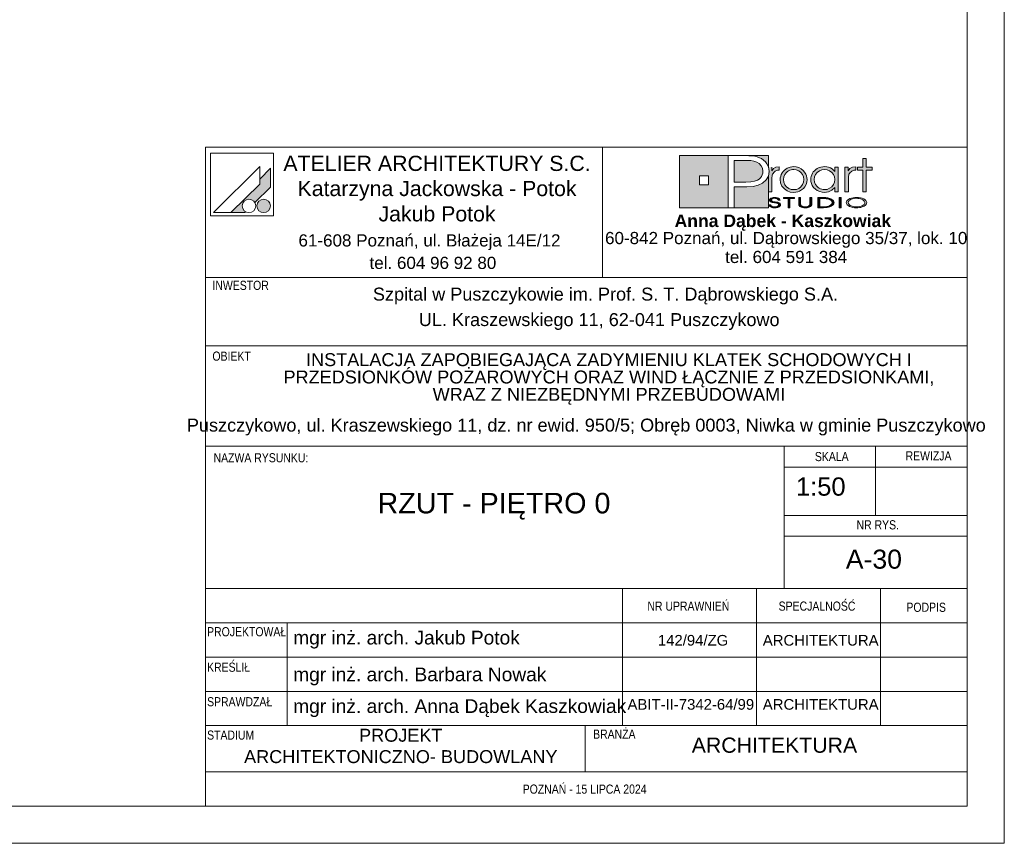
# Paper-space layout 'A-30 RZUT - PIĘTRO 0' of a CAD drawing. Header units: millimetres. Extents: x 0 to 800, y 0 to 700.
# Tile 21 of 26: x 671 to 800, y 0 to 108. Entities that reach past the tile are written whole.
import ezdxf

# ---------------------------------------------------------------- set-up
doc = ezdxf.new("R2010")
doc.units = ezdxf.units.MM
doc.header["$MEASUREMENT"] = 0
for name, color, linetype, lineweight, true_color in [('0_Nr_pióra__249', 7, 'Continuous', 5, 0x191919), ('A_Arkusz_Nr_pióra__19', 7, 'Continuous', 5, 0x191919), ('A_Arkusz_Nr_pióra__255', 7, 'Continuous', 15, 0x242424)]:
    doc.layers.add(name, color=color, linetype=linetype, lineweight=lineweight, true_color=true_color)
doc.layers.add('A_Arkusz_Nr_pióra__1', color=7, linetype='Continuous', lineweight=20)
doc.styles.add('STYL_AUTOMATYCZNY_1', font='arial.ttf')
doc.styles.add('STYL_AUTOMATYCZNY_2', font='ARIALN.TTF')
doc.styles.add('STYL_AUTOMATYCZNY_3', font='arial.ttf')

psp = doc.layouts.new('A-30 RZUT - PIĘTRO 0')

# ---------------------------------------------------------------- hatches: boundary and pattern name
at = {"layer": 'A_Arkusz_Nr_pióra__19', "linetype": 'Continuous', "lineweight": 0, "true_color": 0x131313}
h = psp.add_hatch(color=250, dxfattribs=at)
h.paths.add_polyline_path([(757.36, 90.34), (763.71, 90.34), (763.71, 83.46), (757.36, 83.46)])
h.paths.add_polyline_path([(759.96, 87.69), (761.15, 87.69), (761.15, 86.49), (759.96, 86.49)], flags=0)
for points in [[(766.17, 89.71), (765.71, 89.72), (764.53, 89.72), (764.53, 86.86), (766.06, 86.86), (766.69, 86.89), (767.19, 86.98), (767.59, 87.13), (767.79, 87.26), (767.96, 87.42), (768.11, 87.61), (768.21, 87.83), (768.28, 88.05), (768.3, 88.28), (768.24, 88.67), (768.07, 89), (767.78, 89.3), (767.48, 89.48), (767.12, 89.62), (766.71, 89.69), (766.5, 89.71)], [(769.03, 90.34), (769.02, 88.83), (768.99, 88.95), (768.83, 89.25), (768.63, 89.52), (768.39, 89.75), (768.11, 89.94), (767.83, 90.07), (767.54, 90.17), (767.23, 90.25), (766.87, 90.3), (766.07, 90.33), (766.02, 90.34)], [(764.53, 83.46), (769.03, 83.46), (769.03, 87.7), (768.73, 87.14), (768.24, 86.71), (767.69, 86.45), (767.02, 86.29), (766.24, 86.24), (764.53, 86.24)]]:
    psp.add_hatch(color=250, dxfattribs=at).paths.add_polyline_path(points)
at = {"layer": 'A_Arkusz_Nr_pióra__19', "linetype": 'Continuous', "lineweight": 5, "true_color": 0x191919}
for points in [[(781.85, 85.58), (781.41, 85.58), (781.41, 88.44), (780.7, 88.44), (780.7, 88.81), (781.41, 88.81), (781.41, 89.94), (781.85, 89.94), (781.85, 88.81), (782.66, 88.81), (782.66, 88.44), (781.85, 88.44)], [(703.6, 88.67), (702.2, 87.26), (702.2, 86.61), (698.43, 82.85), (700.24, 82.85), (700.35, 82.96), (700.22, 83.05), (700.11, 83.16), (700.02, 83.29), (699.96, 83.43), (699.92, 83.58), (699.91, 83.73), (699.92, 83.88), (699.96, 84.03), (700.02, 84.17), (700.11, 84.3), (700.22, 84.4), (700.35, 84.49), (700.49, 84.56), (700.64, 84.6), (700.79, 84.61), (700.94, 84.6), (701.09, 84.56), (701.23, 84.49), (701.36, 84.4), (701.46, 84.3), (701.56, 84.16), (703.6, 86.21), (703.6, 86.51)], [(703.6, 86.21), (703.6, 88.67), (702.2, 87.26), (702.2, 86.61), (698.43, 82.85), (700.24, 82.85), (700.35, 82.96, -1.314777), (701.56, 84.16)], [(769.46, 88.83), (769.02, 88.83), (769.02, 85.58), (769.48, 85.58), (769.49, 87.54, -0.145311), (769.61, 87.99, -0.140329), (770.1, 88.38), (770.45, 88.45), (770.45, 88.88), (770.01, 88.81), (769.68, 88.63), (769.46, 88.34)], [(770.56, 87.22), (770.58, 87.43), (770.63, 87.65), (770.71, 87.86), (770.82, 88.06), (770.95, 88.25), (771.11, 88.41), (771.48, 88.67), (771.88, 88.83), (772.33, 88.89), (772.35, 88.89), (772.33, 88.52), (772.17, 88.5), (772, 88.47), (771.83, 88.41), (771.67, 88.34), (771.53, 88.24), (771.39, 88.13), (771.17, 87.86), (771.04, 87.55), (771, 87.2), (771.04, 86.84), (771.18, 86.52), (771.4, 86.24), (771.68, 86.04), (771.99, 85.91), (772.17, 85.89), (772.15, 85.52), (771.88, 85.55), (771.47, 85.71), (771.11, 85.97), (770.8, 86.33), (770.62, 86.75)], [(772.33, 88.52), (772.68, 88.47), (773, 88.33), (773.29, 88.11), (773.5, 87.85), (773.62, 87.55), (773.67, 87.21), (773.64, 86.96), (774.05, 86.8), (774.07, 86.87), (774.1, 87.2), (774.08, 87.43), (774.03, 87.67), (773.93, 87.91), (773.77, 88.17), (773.56, 88.4), (773.3, 88.6), (773, 88.76), (772.68, 88.85), (772.35, 88.89)], [(780.14, 88.38), (780.05, 88.34), (779.97, 88.29), (779.87, 88.23), (779.76, 88.12), (779.67, 88.01), (779.6, 87.9), (779.56, 87.78), (779.53, 87.63), (779.52, 87.46), (779.52, 85.58), (779.07, 85.58), (779.07, 88.81), (779.5, 88.81), (779.5, 88.34), (779.72, 88.63), (780.05, 88.81), (780.49, 88.88), (780.49, 88.45), (780.36, 88.43), (780.24, 88.41)], [(772.86, 85.58), (772.6, 85.52), (772.33, 85.5), (772.15, 85.52), (772.17, 85.89), (772.34, 85.87), (772.69, 85.91), (773, 86.04), (773.28, 86.26), (773.5, 86.53), (773.62, 86.85), (773.64, 86.96), (774.05, 86.8), (773.97, 86.56), (773.8, 86.26), (773.61, 86.03), (773.38, 85.84), (773.12, 85.68)], [(702.36, 84.53), (703.02, 82.9, -0.39153), (701.92, 83.36, -0.418968)], [(702.36, 84.53), (703.02, 82.9, 0.455663), (703.49, 84.15, 0.390402)], [(769.33, 83.87), (769.06, 83.87), (769.08, 83.79), (769.13, 83.71), (769.2, 83.64), (769.28, 83.59), (769.36, 83.56), (769.43, 83.54), (769.48, 83.52), (769.61, 83.49), (769.74, 83.48), (769.82, 83.49), (769.9, 83.48), (770.05, 83.49), (770.24, 83.53), (770.41, 83.6), (770.52, 83.68), (770.59, 83.77), (770.62, 83.87), (770.61, 83.92), (770.58, 83.98), (770.55, 84.03), (770.49, 84.08), (770.44, 84.12), (770.35, 84.16), (770.3, 84.18), (770.2, 84.21), (770.16, 84.22), (770.15, 84.07), (770.19, 84.05), (770.29, 84), (770.34, 83.93), (770.36, 83.86), (770.35, 83.8), (770.31, 83.74), (770.23, 83.68), (770.17, 83.65), (770.11, 83.64), (770.02, 83.61), (769.94, 83.6), (769.87, 83.6), (769.8, 83.6), (769.71, 83.61), (769.63, 83.62), (769.56, 83.64), (769.49, 83.67), (769.45, 83.7), (769.39, 83.74), (769.35, 83.8)], [(770.29, 84.49), (770.55, 84.49), (770.53, 84.59), (770.47, 84.67), (770.35, 84.75), (770.21, 84.81), (770.04, 84.84), (769.85, 84.85), (769.66, 84.84), (769.49, 84.8), (769.34, 84.74), (769.23, 84.67), (769.16, 84.59), (769.14, 84.5), (769.16, 84.4), (769.22, 84.33), (769.32, 84.26), (769.4, 84.22), (769.47, 84.2), (769.53, 84.19), (769.65, 84.16), (769.76, 84.15), (769.88, 84.13), (769.99, 84.11), (770.07, 84.09), (770.15, 84.07), (770.16, 84.22), (770.04, 84.24), (769.88, 84.26), (769.69, 84.3), (769.6, 84.32), (769.52, 84.35), (769.45, 84.39), (769.41, 84.44), (769.4, 84.5), (769.42, 84.57), (769.46, 84.62), (769.54, 84.67), (769.62, 84.7), (769.72, 84.73), (769.81, 84.73), (769.9, 84.73), (769.99, 84.72), (770.07, 84.7), (770.15, 84.67), (770.22, 84.62), (770.27, 84.56)], [(771.85, 83.5), (771.6, 83.5), (771.6, 84.71), (771.02, 84.71), (771.02, 84.83), (772.43, 84.83), (772.43, 84.71), (771.85, 84.71)], [(774.45, 83.6), (774.36, 83.56), (774.25, 83.52), (774.12, 83.5), (773.99, 83.48), (773.86, 83.48), (773.67, 83.49), (773.5, 83.52), (773.34, 83.56), (773.15, 83.67), (773.03, 83.82), (773, 84), (773, 84.83), (773.25, 84.83), (773.25, 84), (773.26, 83.9), (773.31, 83.81), (773.37, 83.74, 0.154269), (773.86, 83.61, 0.149724), (774.34, 83.73), (774.41, 83.81)], [(774.41, 83.81), (774.45, 83.9), (774.46, 84), (774.46, 84.83), (774.72, 84.83), (774.72, 84), (774.7, 83.86), (774.63, 83.74), (774.53, 83.65), (774.45, 83.6)], [(775.76, 83.62), (776.04, 83.62), (776.04, 83.5), (775.51, 83.5), (775.51, 84.83), (776.04, 84.83), (776.04, 84.71), (775.76, 84.71)], [(776.23, 84.83), (776.55, 84.82), (776.75, 84.79), (776.75, 84.66), (776.59, 84.68), (776.38, 84.7), (776.13, 84.71), (776.04, 84.71), (776.04, 84.83)], [(777.07, 84.72), (777.23, 84.65), (777.36, 84.58), (777.48, 84.49), (777.57, 84.38), (777.62, 84.27), (777.64, 84.16), (777.61, 84.02), (777.53, 83.89), (777.39, 83.77), (777.25, 83.68), (777.09, 83.62), (776.92, 83.57), (776.74, 83.53), (776.74, 83.67), (776.88, 83.7), (777.07, 83.77), (777.22, 83.87), (777.31, 83.96), (777.37, 84.06), (777.39, 84.17), (777.37, 84.28), (777.3, 84.38), (777.21, 84.47), (777.08, 84.55), (776.93, 84.61), (776.75, 84.66), (776.75, 84.79), (776.83, 84.78)], [(778.57, 83.5), (778.32, 83.5), (778.32, 84.83), (778.57, 84.83)], [(776.74, 83.53), (776.72, 83.53), (776.5, 83.51), (776.25, 83.5), (776.04, 83.5), (776.04, 83.62), (776.13, 83.62), (776.28, 83.62), (776.45, 83.63), (776.53, 83.63), (776.66, 83.65), (776.74, 83.67)]]:
    psp.add_hatch(color=250, dxfattribs=at).paths.add_polyline_path(points)
h = psp.add_hatch(color=250, dxfattribs=at)
h.paths.add_polyline_path([(777.73, 86.15), (777.36, 85.79), (776.91, 85.57), (776.39, 85.5), (776.06, 85.53), (775.75, 85.61), (775.44, 85.75), (775.18, 85.92), (774.96, 86.14), (774.78, 86.41), (774.66, 86.67), (774.59, 86.93), (774.57, 87.2), (774.58, 87.41), (774.63, 87.61), (774.7, 87.82), (774.79, 88.02), (774.91, 88.19), (775.05, 88.36), (775.24, 88.52), (775.44, 88.65), (775.67, 88.76), (775.91, 88.83), (776.15, 88.87), (776.4, 88.89), (776.67, 88.87), (776.92, 88.81), (777.15, 88.72), (777.37, 88.59), (777.56, 88.43), (777.73, 88.24), (777.73, 88.51), (777.73, 88.81), (778.17, 88.81), (778.17, 87.53), (778.17, 85.58), (777.73, 85.58), (777.73, 85.83)])
h.paths.add_polyline_path([(775.81, 88.38, 0.471077), (775.22, 86.5, 0.494724), (777.4, 86.34, 0.387258), (777.36, 88.1, 0.314042)], flags=0)
h = psp.add_hatch(color=250, dxfattribs=at)
h.paths.add_polyline_path([(780.59, 84.85, 0.130991), (779.56, 84.6, 0.250658), (779.25, 84.17, 0.250617), (779.5, 83.77, 0.141351), (780.59, 83.48, 0.117723), (781.58, 83.7, 0.245905), (781.93, 84.16, 0.237366), (781.68, 84.56, 0.143887)])
h.paths.add_polyline_path([(780.59, 84.73, 0.128597), (779.81, 84.56), (779.72, 84.5), (779.65, 84.45), (779.58, 84.37), (779.54, 84.31), (779.51, 84.24), (779.5, 84.17), (779.53, 84.03), (779.62, 83.91), (779.78, 83.79, 0.126974), (780.59, 83.6, 0.113214), (781.35, 83.76), (781.49, 83.86), (781.58, 83.93), (781.63, 84.01), (781.66, 84.08), (781.67, 84.16), (781.65, 84.26), (781.6, 84.36), (781.52, 84.45), (781.39, 84.55, 0.11716)], flags=0)

# ---------------------------------------------------------------- linework, layer by layer
at = {"layer": '0_Nr_pióra__249', "color": 250, "linetype": 'Continuous', "lineweight": 5, "true_color": 0x191919}
for p, q in [((695.75, 90.68), (695.75, 82.41)), ((704.01, 90.68), (695.75, 90.68)), ((704.01, 90.68), (704.01, 82.41)), ((757.36, 90.34), (769.03, 90.34)), ((757.36, 83.46), (757.36, 90.34)), ((763.71, 83.46), (763.71, 90.34)), ((763.71, 90.34), (765.99, 90.34)), ((764.53, 89.72), (764.53, 86.86)), ((765.71, 89.72), (764.53, 89.72)), ((766.17, 89.71), (765.71, 89.72)), ((765.99, 90.34), (766.46, 90.33)), ((766.5, 89.71), (766.17, 89.71)), ((766.46, 90.33), (766.87, 90.3)), ((766.71, 89.69), (766.5, 89.71)), ((767.12, 89.62), (766.71, 89.69)), ((766.87, 90.3), (767.23, 90.25)), ((767.48, 89.48), (767.12, 89.62)), ((767.23, 90.25), (767.54, 90.17)), ((767.79, 89.29), (767.48, 89.48)), ((767.54, 90.17), (767.83, 90.07)), ((768.07, 89), (767.79, 89.29)), ((767.83, 90.07), (768.11, 89.94)), ((768.11, 89.94), (768.39, 89.75)), ((768.39, 89.75), (768.63, 89.52)), ((768.63, 89.52), (768.83, 89.25)), ((768.83, 89.25), (768.99, 88.95)), ((769.03, 90.34), (769.02, 88.81)), ((781.41, 88.81), (781.41, 89.94)), ((781.41, 89.94), (781.85, 89.94)), ((781.85, 89.94), (781.85, 88.81)), ((702.2, 88.91), (696.13, 82.85)), ((702.2, 88.91), (702.2, 86.61)), ((703.6, 88.67), (702.2, 87.26)), ((703.6, 88.67), (703.6, 86.51)), ((768.24, 88.67), (768.07, 89)), ((768.21, 87.83), (768.28, 88.05)), ((768.3, 88.28), (768.24, 88.67)), ((768.28, 88.05), (768.3, 88.28)), ((768.99, 88.95), (769.08, 88.62)), ((769.12, 88.27), (769.02, 87.66)), ((769.08, 88.62), (769.12, 88.27)), ((769.46, 88.81), (769.46, 88.34)), ((769.46, 88.34), (769.68, 88.63)), ((769.63, 88.01), (769.56, 87.9)), ((769.72, 88.12), (769.63, 88.01)), ((769.68, 88.63), (770.01, 88.81)), ((769.83, 88.23), (769.72, 88.12)), ((769.92, 88.29), (769.83, 88.23)), ((770.01, 88.34), (769.92, 88.29)), ((770.01, 88.81), (770.45, 88.88)), ((770.1, 88.38), (770.01, 88.34)), ((770.2, 88.41), (770.1, 88.38)), ((770.32, 88.43), (770.2, 88.41)), ((770.45, 88.45), (770.32, 88.43)), ((770.45, 88.88), (770.45, 88.45)), ((770.71, 87.86), (770.82, 88.06)), ((770.82, 88.06), (770.95, 88.25)), ((770.95, 88.25), (771.11, 88.41)), ((771.11, 88.41), (771.48, 88.67)), ((771.39, 88.13), (771.17, 87.86)), ((771.53, 88.24), (771.39, 88.13)), ((771.48, 88.67), (771.88, 88.83)), ((771.67, 88.34), (771.53, 88.24)), ((771.83, 88.41), (771.67, 88.34)), ((772, 88.47), (771.83, 88.41)), ((771.88, 88.83), (772.33, 88.89)), ((772.17, 88.5), (772, 88.47)), ((772.34, 88.52), (772.17, 88.5)), ((772.33, 88.89), (772.67, 88.86)), ((772.68, 88.47), (772.34, 88.52)), ((772.67, 88.86), (773, 88.76)), ((773, 88.33), (772.68, 88.47)), ((773, 88.76), (773.3, 88.6)), ((773.29, 88.11), (773, 88.33)), ((773.5, 87.85), (773.29, 88.11)), ((773.3, 88.6), (773.56, 88.4)), ((773.56, 88.4), (773.77, 88.17)), ((773.77, 88.17), (773.94, 87.9)), ((774.7, 87.82), (774.79, 88.02)), ((774.79, 88.02), (774.91, 88.19)), ((774.91, 88.19), (775.05, 88.36)), ((775.05, 88.36), (775.24, 88.52)), ((775.41, 88.12), (775.19, 87.85)), ((775.24, 88.52), (775.44, 88.65)), ((775.71, 88.34), (775.41, 88.12)), ((775.44, 88.65), (775.67, 88.76)), ((775.67, 88.76), (775.91, 88.83)), ((776.03, 88.47), (775.71, 88.34)), ((775.91, 88.83), (776.15, 88.87)), ((776.39, 88.52), (776.03, 88.47)), ((776.15, 88.87), (776.4, 88.89)), ((776.75, 88.47), (776.39, 88.52)), ((776.4, 88.89), (776.67, 88.87)), ((776.67, 88.87), (776.92, 88.81)), ((777.06, 88.34), (776.75, 88.47)), ((776.92, 88.81), (777.15, 88.72)), ((777.34, 88.12), (777.06, 88.34)), ((777.15, 88.72), (777.37, 88.59)), ((777.56, 87.85), (777.34, 88.12)), ((777.37, 88.59), (777.56, 88.43)), ((777.56, 88.43), (777.73, 88.24)), ((777.73, 88.24), (777.73, 88.81)), ((777.73, 88.81), (778.17, 88.81)), ((778.17, 88.81), (778.17, 85.58)), ((779.07, 85.58), (779.07, 88.81)), ((779.07, 88.81), (779.5, 88.81)), ((779.5, 88.81), (779.5, 88.34)), ((779.5, 88.34), (779.72, 88.63)), ((779.67, 88.01), (779.6, 87.9)), ((779.76, 88.12), (779.67, 88.01)), ((779.72, 88.63), (780.05, 88.81)), ((779.87, 88.23), (779.76, 88.12)), ((779.97, 88.29), (779.87, 88.23)), ((780.05, 88.34), (779.97, 88.29)), ((780.05, 88.81), (780.49, 88.88)), ((780.14, 88.38), (780.05, 88.34)), ((780.24, 88.41), (780.14, 88.38)), ((780.36, 88.43), (780.24, 88.41)), ((780.49, 88.45), (780.36, 88.43)), ((780.49, 88.88), (780.49, 88.45)), ((780.7, 88.44), (780.7, 88.81)), ((780.7, 88.81), (781.41, 88.81)), ((781.41, 88.44), (780.7, 88.44)), ((781.41, 85.58), (781.41, 88.44)), ((781.85, 88.81), (782.66, 88.81)), ((782.66, 88.44), (781.85, 88.44)), ((781.85, 88.44), (781.85, 85.58)), ((782.66, 88.81), (782.66, 88.44)), ((759.96, 87.69), (761.15, 87.69)), ((759.96, 87.69), (761.15, 87.69)), ((759.96, 86.49), (759.96, 87.69)), ((761.15, 87.69), (761.15, 86.49)), ((761.15, 87.69), (761.15, 86.49)), ((764.53, 86.86), (766.06, 86.86)), ((766.06, 86.86), (766.69, 86.89)), ((766.69, 86.89), (767.19, 86.98)), ((767.19, 86.98), (767.59, 87.13)), ((767.59, 87.13), (767.79, 87.26)), ((768.24, 86.71), (767.69, 86.45)), ((767.79, 87.26), (767.96, 87.42)), ((767.96, 87.42), (768.11, 87.61)), ((768.11, 87.61), (768.21, 87.83)), ((768.73, 87.14), (768.24, 86.71)), ((769.02, 87.66), (768.73, 87.14)), ((769.03, 87.67), (769.03, 83.46)), ((769.49, 87.63), (769.48, 87.46)), ((769.48, 87.46), (769.48, 85.58)), ((769.52, 87.78), (769.49, 87.63)), ((769.56, 87.9), (769.52, 87.78)), ((770.56, 87.22), (770.58, 87.43)), ((770.62, 86.75), (770.56, 87.22)), ((770.58, 87.43), (770.63, 87.65)), ((770.8, 86.33), (770.62, 86.75)), ((770.63, 87.65), (770.71, 87.86)), ((771.04, 87.55), (771, 87.2)), ((771, 87.2), (771.04, 86.84)), ((771.17, 87.86), (771.04, 87.55)), ((771.04, 86.84), (771.18, 86.52)), ((773.62, 87.55), (773.5, 87.85)), ((773.5, 86.53), (773.62, 86.85)), ((773.67, 87.21), (773.62, 87.55)), ((773.62, 86.85), (773.67, 87.21)), ((773.94, 87.9), (774.03, 87.67)), ((774.07, 86.87), (773.97, 86.56)), ((774.03, 87.67), (774.08, 87.43)), ((774.1, 87.2), (774.07, 86.87)), ((774.08, 87.43), (774.1, 87.2)), ((774.57, 87.2), (774.58, 87.41)), ((774.59, 86.93), (774.57, 87.2)), ((774.58, 87.41), (774.63, 87.61)), ((774.66, 86.67), (774.59, 86.93)), ((774.63, 87.61), (774.7, 87.82)), ((774.78, 86.41), (774.66, 86.67)), ((775.05, 87.55), (775.01, 87.22)), ((775.01, 87.22), (775.05, 86.87)), ((775.19, 87.85), (775.05, 87.55)), ((775.05, 86.87), (775.18, 86.55)), ((777.69, 87.54), (777.56, 87.85)), ((777.56, 86.54), (777.69, 86.85)), ((777.73, 87.19), (777.69, 87.54)), ((777.69, 86.85), (777.73, 87.19)), ((779.53, 87.63), (779.52, 87.46)), ((779.52, 87.46), (779.52, 85.58)), ((779.56, 87.78), (779.53, 87.63)), ((779.6, 87.9), (779.56, 87.78)), ((702.2, 86.61), (698.43, 82.85)), ((703.6, 86.21), (701.56, 84.16)), ((703.6, 86.51), (703.6, 86.21)), ((761.15, 86.49), (759.96, 86.49)), ((764.53, 86.24), (764.53, 83.46)), ((766.19, 86.24), (764.53, 86.24)), ((767, 86.29), (766.19, 86.24)), ((767.69, 86.45), (767, 86.29)), ((769.48, 85.58), (769.02, 85.58)), ((771.11, 85.97), (770.8, 86.33)), ((771.47, 85.71), (771.11, 85.97)), ((771.18, 86.52), (771.4, 86.24)), ((771.4, 86.24), (771.68, 86.04)), ((771.88, 85.55), (771.47, 85.71)), ((771.68, 86.04), (771.99, 85.91)), ((772.33, 85.5), (771.88, 85.55)), ((771.99, 85.91), (772.34, 85.87)), ((772.6, 85.52), (772.33, 85.5)), ((772.34, 85.87), (772.69, 85.91)), ((772.86, 85.58), (772.6, 85.52)), ((772.69, 85.91), (773, 86.04)), ((773.12, 85.68), (772.86, 85.58)), ((773, 86.04), (773.28, 86.26)), ((773.38, 85.84), (773.12, 85.68)), ((773.28, 86.26), (773.5, 86.53)), ((773.61, 86.03), (773.38, 85.84)), ((773.8, 86.26), (773.61, 86.03)), ((773.97, 86.56), (773.8, 86.26)), ((774.96, 86.14), (774.78, 86.41)), ((775.18, 85.92), (774.96, 86.14)), ((775.18, 86.55), (775.4, 86.28)), ((775.44, 85.75), (775.18, 85.92)), ((775.4, 86.28), (775.53, 86.16)), ((775.75, 85.61), (775.44, 85.75)), ((775.53, 86.16), (775.68, 86.06)), ((775.68, 86.06), (775.85, 85.98)), ((776.06, 85.53), (775.75, 85.61)), ((775.85, 85.98), (776.03, 85.92)), ((776.03, 85.92), (776.21, 85.88)), ((776.39, 85.5), (776.06, 85.53)), ((776.21, 85.88), (776.39, 85.87)), ((776.39, 85.87), (776.74, 85.91)), ((776.91, 85.57), (776.39, 85.5)), ((776.74, 85.91), (777.06, 86.05)), ((777.36, 85.79), (776.91, 85.57)), ((777.06, 86.05), (777.34, 86.26)), ((777.34, 86.26), (777.56, 86.54)), ((777.73, 86.15), (777.36, 85.79)), ((777.73, 85.58), (777.73, 86.15)), ((778.17, 85.58), (777.73, 85.58)), ((779.52, 85.58), (779.07, 85.58)), ((781.85, 85.58), (781.41, 85.58)), ((769.14, 84.5), (769.16, 84.59)), ((769.16, 84.4), (769.14, 84.5)), ((769.16, 84.59), (769.23, 84.67)), ((769.22, 84.33), (769.16, 84.4)), ((769.32, 84.26), (769.22, 84.33)), ((769.23, 84.67), (769.34, 84.74)), ((769.37, 84.23), (769.32, 84.26)), ((769.34, 84.74), (769.49, 84.8)), ((769.43, 84.21), (769.37, 84.23)), ((769.41, 84.56), (769.4, 84.5)), ((769.4, 84.5), (769.41, 84.44)), ((769.46, 84.62), (769.41, 84.56)), ((769.41, 84.44), (769.45, 84.39)), ((769.5, 84.19), (769.43, 84.21)), ((769.45, 84.39), (769.52, 84.35)), ((769.54, 84.67), (769.46, 84.62)), ((769.49, 84.8), (769.66, 84.84)), ((769.58, 84.18), (769.5, 84.19)), ((769.52, 84.35), (769.6, 84.32)), ((769.62, 84.7), (769.54, 84.67)), ((769.68, 84.16), (769.58, 84.18)), ((769.6, 84.32), (769.73, 84.29)), ((769.72, 84.73), (769.62, 84.7)), ((769.66, 84.84), (769.85, 84.85)), ((769.8, 84.14), (769.68, 84.16)), ((769.83, 84.73), (769.72, 84.73)), ((769.73, 84.29), (769.89, 84.26)), ((769.96, 84.12), (769.8, 84.14)), ((769.95, 84.72), (769.83, 84.73)), ((769.85, 84.85), (770.04, 84.84)), ((769.89, 84.26), (770.03, 84.24)), ((770.06, 84.7), (769.95, 84.72)), ((770.09, 84.09), (769.96, 84.12)), ((770.03, 84.24), (770.13, 84.22)), ((770.04, 84.84), (770.21, 84.81)), ((770.15, 84.67), (770.06, 84.7)), ((770.19, 84.05), (770.09, 84.09)), ((770.13, 84.22), (770.2, 84.21)), ((770.22, 84.62), (770.15, 84.67)), ((770.2, 84.21), (770.25, 84.2)), ((770.21, 84.81), (770.35, 84.75)), ((770.27, 84.56), (770.22, 84.62)), ((770.25, 84.2), (770.31, 84.18)), ((770.29, 84.49), (770.27, 84.56)), ((770.55, 84.49), (770.29, 84.49)), ((770.31, 84.18), (770.36, 84.16)), ((770.35, 84.75), (770.47, 84.67)), ((770.36, 84.16), (770.44, 84.12)), ((770.44, 84.12), (770.5, 84.08)), ((770.47, 84.67), (770.53, 84.59)), ((770.5, 84.08), (770.55, 84.03)), ((770.53, 84.59), (770.55, 84.49)), ((771.02, 84.71), (771.02, 84.83)), ((771.02, 84.83), (772.43, 84.83)), ((771.6, 84.71), (771.02, 84.71)), ((771.6, 83.5), (771.6, 84.71)), ((772.43, 84.71), (771.85, 84.71)), ((771.85, 84.71), (771.85, 83.5)), ((772.43, 84.83), (772.43, 84.71)), ((773, 84.83), (773.25, 84.83)), ((773, 84), (773, 84.83)), ((773.25, 84.83), (773.25, 84)), ((774.46, 84), (774.46, 84.83)), ((774.46, 84.83), (774.72, 84.83)), ((774.72, 84.83), (774.72, 84)), ((775.51, 83.5), (775.51, 84.83)), ((775.51, 84.83), (776.04, 84.83)), ((775.51, 83.5), (775.51, 84.83)), ((775.51, 84.83), (776.23, 84.83)), ((776.04, 84.71), (775.76, 84.71)), ((775.76, 84.71), (775.76, 83.62)), ((776.13, 84.71), (775.76, 84.71)), ((775.76, 84.71), (775.76, 83.62)), ((776.04, 84.83), (776.04, 84.71)), ((776.38, 84.7), (776.13, 84.71)), ((776.23, 84.83), (776.55, 84.82)), ((776.59, 84.68), (776.38, 84.7)), ((776.55, 84.82), (776.83, 84.78)), ((776.77, 84.65), (776.59, 84.68)), ((776.93, 84.61), (776.77, 84.65)), ((776.83, 84.78), (777.07, 84.72)), ((777.07, 84.55), (776.93, 84.61)), ((777.07, 84.72), (777.23, 84.65)), ((777.2, 84.48), (777.07, 84.55)), ((777.3, 84.38), (777.2, 84.48)), ((777.23, 84.65), (777.36, 84.58)), ((777.37, 84.28), (777.3, 84.38)), ((777.36, 84.58), (777.48, 84.49)), ((777.39, 84.17), (777.37, 84.28)), ((777.37, 84.06), (777.39, 84.17)), ((777.48, 84.49), (777.57, 84.38)), ((777.57, 84.38), (777.62, 84.27)), ((777.64, 84.16), (777.61, 84.02)), ((777.62, 84.27), (777.64, 84.16)), ((778.32, 83.5), (778.32, 84.83)), ((778.32, 84.83), (778.57, 84.83)), ((778.32, 83.5), (778.32, 84.83)), ((778.32, 84.83), (778.57, 84.83)), ((778.57, 84.83), (778.57, 83.5)), ((778.57, 84.83), (778.57, 83.5)), ((779.25, 84.17), (779.27, 84.28)), ((779.26, 84.07), (779.25, 84.17)), ((779.31, 83.97), (779.26, 84.07)), ((779.27, 84.28), (779.33, 84.39)), ((779.33, 84.39), (779.42, 84.5)), ((779.42, 84.5), (779.56, 84.6)), ((779.51, 84.24), (779.5, 84.17)), ((779.5, 84.17), (779.53, 84.03)), ((779.54, 84.31), (779.51, 84.24)), ((779.58, 84.37), (779.54, 84.31)), ((779.56, 84.6), (779.73, 84.69)), ((779.64, 84.44), (779.58, 84.37)), ((779.72, 84.5), (779.64, 84.44)), ((779.81, 84.56), (779.72, 84.5)), ((779.73, 84.69), (779.93, 84.76)), ((780.04, 84.66), (779.81, 84.56)), ((779.93, 84.76), (780.14, 84.81)), ((780.3, 84.71), (780.04, 84.66)), ((780.14, 84.81), (780.35, 84.84)), ((780.59, 84.73), (780.3, 84.71)), ((780.35, 84.84), (780.59, 84.85)), ((780.59, 84.85), (780.85, 84.84)), ((780.76, 84.72), (780.59, 84.73)), ((780.93, 84.7), (780.76, 84.72)), ((780.85, 84.84), (781.1, 84.8)), ((781.09, 84.67), (780.93, 84.7)), ((781.26, 84.61), (781.09, 84.67)), ((781.1, 84.8), (781.34, 84.73)), ((781.4, 84.54), (781.26, 84.61)), ((781.34, 84.73), (781.53, 84.65)), ((781.52, 84.45), (781.4, 84.54)), ((781.6, 84.36), (781.52, 84.45)), ((781.53, 84.65), (781.68, 84.56)), ((781.65, 84.26), (781.6, 84.36)), ((781.63, 84.01), (781.66, 84.08)), ((781.67, 84.16), (781.65, 84.26)), ((781.66, 84.08), (781.67, 84.16)), ((781.68, 84.56), (781.8, 84.45)), ((781.8, 84.45), (781.87, 84.36)), ((781.87, 84.36), (781.91, 84.26)), ((781.93, 84.16), (781.89, 84)), ((781.91, 84.26), (781.93, 84.16)), ((696.13, 82.85), (700.24, 82.85)), ((700.35, 82.96), (700.24, 82.85)), ((769.03, 83.46), (757.36, 83.46)), ((764.53, 83.46), (763.71, 83.46)), ((769.08, 83.79), (769.06, 83.87)), ((769.06, 83.87), (769.33, 83.87)), ((769.13, 83.71), (769.08, 83.79)), ((769.2, 83.64), (769.13, 83.71)), ((769.28, 83.59), (769.2, 83.64)), ((769.37, 83.55), (769.28, 83.59)), ((769.33, 83.87), (769.35, 83.8)), ((769.35, 83.8), (769.39, 83.74)), ((769.48, 83.52), (769.37, 83.55)), ((769.39, 83.74), (769.45, 83.7)), ((769.45, 83.7), (769.5, 83.67)), ((769.59, 83.5), (769.48, 83.52)), ((769.5, 83.67), (769.56, 83.64)), ((769.56, 83.64), (769.63, 83.62)), ((769.72, 83.48), (769.59, 83.5)), ((769.63, 83.62), (769.7, 83.61)), ((769.7, 83.61), (769.77, 83.6)), ((769.84, 83.48), (769.72, 83.48)), ((769.77, 83.6), (769.85, 83.6)), ((770.05, 83.49), (769.84, 83.48)), ((769.85, 83.6), (769.92, 83.6)), ((769.92, 83.6), (769.98, 83.61)), ((769.98, 83.61), (770.05, 83.62)), ((770.05, 83.62), (770.12, 83.64)), ((770.24, 83.53), (770.05, 83.49)), ((770.12, 83.64), (770.18, 83.66)), ((770.18, 83.66), (770.23, 83.68)), ((770.29, 84), (770.19, 84.05)), ((770.23, 83.68), (770.3, 83.74)), ((770.41, 83.6), (770.24, 83.53)), ((770.34, 83.93), (770.29, 84)), ((770.3, 83.74), (770.35, 83.8)), ((770.36, 83.86), (770.34, 83.93)), ((770.35, 83.8), (770.36, 83.86)), ((770.52, 83.68), (770.41, 83.6)), ((770.59, 83.77), (770.52, 83.68)), ((770.55, 84.03), (770.59, 83.98)), ((770.59, 83.98), (770.61, 83.92)), ((770.62, 83.87), (770.59, 83.77)), ((770.61, 83.92), (770.62, 83.87)), ((771.85, 83.5), (771.6, 83.5)), ((773.03, 83.82), (773, 84)), ((773.15, 83.67), (773.03, 83.82)), ((773.34, 83.56), (773.15, 83.67)), ((773.25, 84), (773.26, 83.9)), ((773.26, 83.9), (773.31, 83.81)), ((773.31, 83.81), (773.38, 83.73)), ((773.5, 83.52), (773.34, 83.56)), ((773.38, 83.73), (773.43, 83.7)), ((773.43, 83.7), (773.5, 83.67)), ((773.5, 83.67), (773.58, 83.64)), ((773.67, 83.49), (773.5, 83.52)), ((773.58, 83.64), (773.67, 83.62)), ((773.67, 83.62), (773.76, 83.61)), ((773.86, 83.48), (773.67, 83.49)), ((773.76, 83.61), (773.86, 83.61)), ((773.86, 83.61), (773.95, 83.61)), ((773.99, 83.48), (773.86, 83.48)), ((773.95, 83.61), (774.04, 83.62)), ((774.12, 83.5), (773.99, 83.48)), ((774.04, 83.62), (774.13, 83.64)), ((774.25, 83.52), (774.12, 83.5)), ((774.13, 83.64), (774.21, 83.67)), ((774.21, 83.67), (774.28, 83.7)), ((774.36, 83.56), (774.25, 83.52)), ((774.28, 83.7), (774.34, 83.73)), ((774.34, 83.73), (774.41, 83.81)), ((774.45, 83.6), (774.36, 83.56)), ((774.41, 83.81), (774.45, 83.9)), ((774.45, 83.9), (774.46, 84)), ((774.53, 83.65), (774.45, 83.6)), ((774.63, 83.74), (774.53, 83.65)), ((774.7, 83.86), (774.63, 83.74)), ((774.72, 84), (774.7, 83.86)), ((776.04, 83.5), (775.51, 83.5)), ((776.25, 83.5), (775.51, 83.5)), ((775.76, 83.62), (776.04, 83.62)), ((775.76, 83.62), (776.13, 83.62)), ((776.04, 83.62), (776.04, 83.5)), ((776.13, 83.62), (776.35, 83.62)), ((776.5, 83.51), (776.25, 83.5)), ((776.35, 83.62), (776.53, 83.63)), ((776.72, 83.53), (776.5, 83.51)), ((776.53, 83.63), (776.68, 83.65)), ((776.68, 83.65), (776.89, 83.7)), ((776.92, 83.57), (776.72, 83.53)), ((776.89, 83.7), (777.07, 83.77)), ((777.09, 83.62), (776.92, 83.57)), ((777.07, 83.77), (777.22, 83.87)), ((777.25, 83.68), (777.09, 83.62)), ((777.22, 83.87), (777.31, 83.96)), ((777.39, 83.77), (777.25, 83.68)), ((777.31, 83.96), (777.37, 84.06)), ((777.53, 83.89), (777.39, 83.77)), ((777.61, 84.02), (777.53, 83.89)), ((778.57, 83.5), (778.32, 83.5)), ((778.57, 83.5), (778.32, 83.5)), ((779.38, 83.87), (779.31, 83.97)), ((779.5, 83.77), (779.38, 83.87)), ((779.65, 83.67), (779.5, 83.77)), ((779.53, 84.03), (779.62, 83.91)), ((779.62, 83.91), (779.77, 83.79)), ((779.84, 83.6), (779.65, 83.67)), ((779.77, 83.79), (779.88, 83.74)), ((780.07, 83.53), (779.84, 83.6)), ((779.88, 83.74), (780, 83.69)), ((780, 83.69), (780.13, 83.65)), ((780.33, 83.49), (780.07, 83.53)), ((780.13, 83.65), (780.28, 83.62)), ((780.28, 83.62), (780.43, 83.6)), ((780.59, 83.48), (780.33, 83.49)), ((780.43, 83.6), (780.59, 83.6)), ((780.59, 83.6), (780.81, 83.61)), ((780.78, 83.48), (780.59, 83.48)), ((780.97, 83.51), (780.78, 83.48)), ((780.81, 83.61), (781.01, 83.64)), ((781.15, 83.54), (780.97, 83.51)), ((781.01, 83.64), (781.2, 83.7)), ((781.31, 83.59), (781.15, 83.54)), ((781.2, 83.7), (781.35, 83.76)), ((781.45, 83.64), (781.31, 83.59)), ((781.35, 83.76), (781.48, 83.84)), ((781.58, 83.7), (781.45, 83.64)), ((781.48, 83.84), (781.58, 83.93)), ((781.58, 83.93), (781.63, 84.01)), ((781.77, 83.84), (781.58, 83.7)), ((781.89, 84), (781.77, 83.84)), ((695.75, 82.41), (704.01, 82.41))]:
    psp.add_line(p, q, dxfattribs=at)
for centre, start, end in [((700.79, 83.73), 0, 180), ((702.72, 83.73), 0, 180), ((700.79, 83.73), 180, 0), ((702.72, 83.73), 180, 0)]:
    psp.add_arc(centre, 0.882, start, end, dxfattribs=at)
at = {"layer": 'A_Arkusz_Nr_pióra__1', "color": 7, "linetype": 'Continuous', "lineweight": 20}
for p, q in [((795.1, 695.1), (795.1, 4.9)), ((795.1, 4.9), (29.9, 4.9))]:
    psp.add_line(p, q, dxfattribs=at)
at = {"layer": 'A_Arkusz_Nr_pióra__1', "color": 7, "linetype": 'Continuous', "lineweight": 20, "flags": 128}
psp.add_lwpolyline([(0, 700), (800, 700), (800, 0), (0, 0)], close=True, dxfattribs=at)
at = {"layer": 'A_Arkusz_Nr_pióra__255', "color": 250, "linetype": 'Continuous', "lineweight": 15, "true_color": 0x242424}
for p, q in [((695.1, 91.43), (795.1, 91.43)), ((695.1, 91.43), (695.1, 74.35)), ((747.22, 91.43), (747.22, 74.35)), ((695.1, 74.35), (795.1, 74.35)), ((695.1, 74.35), (695.1, 4.9)), ((795.1, 74.35), (695.1, 74.35)), ((695.1, 65.35), (795.1, 65.35)), ((695.1, 52.15), (795.1, 52.15)), ((771.1, 33.46), (771.1, 52.15)), ((783.1, 43.06), (783.1, 52.15)), ((771.1, 49.43), (795.1, 49.43)), ((771.1, 43.06), (795.1, 43.06)), ((771.1, 40.34), (795.1, 40.34)), ((695.1, 33.46), (795.1, 33.46)), ((749.85, 15.46), (749.85, 33.46)), ((767.43, 15.46), (767.43, 33.46)), ((783.75, 15.46), (783.75, 33.46)), ((695.1, 28.96), (795.1, 28.96)), ((705.8, 15.46), (705.8, 28.96)), ((695.1, 24.46), (795.1, 24.46)), ((695.1, 19.96), (795.1, 19.96)), ((705.8, 19.96), (795.1, 19.96)), ((695.1, 15.46), (794.96, 15.46)), ((709.1, 15.46), (795.1, 15.46)), ((744.96, 15.46), (744.96, 9.4)), ((695.1, 9.4), (795.1, 9.4)), ((695.1, 9.4), (795.1, 9.4))]:
    psp.add_line(p, q, dxfattribs=at)

# ---------------------------------------------------------------- texts
at = {"layer": 'A_Arkusz_Nr_pióra__19', "color": 250, "linetype": 'Continuous', "lineweight": 5, "true_color": 0x191919, "attachment_point": 5}
for s, insert, char_height, style in [('\\A1;{\\pqc;\\fArial|b0|i0|c238|p0;\\W1.000000;ATELIER ARCHITEKTURY S.C.}', (725.49, 89.31), 1.9999, 'STYL_AUTOMATYCZNY_1'), ('\\A1;{\\pqc;\\fArial|b0|i0|c238|p0;\\W1.000000;Katarzyna Jackowska - Potok}', (725.49, 85.72), 1.9999, 'STYL_AUTOMATYCZNY_1'), ('\\A1;{\\pqc;\\fArial|b0|i0|c238|p0;\\W1.000000;Jakub Potok}', (725.49, 82.68), 1.9999, 'STYL_AUTOMATYCZNY_1'), ('\\A1;{\\pqc;\\fArial|b1|i0|c238|p0;\\W1.000000;Anna Dąbek - Kaszkowiak}', (770.91, 81.53), 1.6499, 'STYL_AUTOMATYCZNY_3'), ('\\A1;{\\pqc;\\fArial|b0|i0|c238|p0;\\W1.000000;61-608 Poznań, ul. Błażeja 14E/12}', (724.5, 78.96), 1.5999, 'STYL_AUTOMATYCZNY_1'), ('\\A1;{\\pqc;\\fArial|b0|i0|c238|p0;\\W1.000000;tel. 604 96 92 80}', (724.95, 76.24), 1.5999, 'STYL_AUTOMATYCZNY_1')]:
    psp.add_mtext(s, dxfattribs=dict(at, insert=insert, char_height=char_height, style=style))
at = {"layer": 'A_Arkusz_Nr_pióra__19', "color": 250, "linetype": 'Continuous', "lineweight": 5, "true_color": 0x191919, "insert": (771.35, 78.26), "char_height": 1.59993, "attachment_point": 5, "line_spacing_factor": 0.931904, "style": 'STYL_AUTOMATYCZNY_1'}
psp.add_mtext('\\A1;{\\pqc;\\fArial|b0|i0|c238|p0;\\W1.000000;6\\fArial|b0|i0|c238|p0;\\W1.000000;0\\fArial|b0|i0|c238|p0;\\W1.000000;-\\fArial|b0|i0|c238|p0;\\W1.000000;842\\fArial|b0|i0|c238|p0;\\W1.000000; Poznań, ul. Dąbrowskiego \\fArial|b0|i0|c238|p0;\\W1.000000;35/37, lok. 10\\P\\pqc;\\fArial|b0|i0|c238|p0;\\W1.000000;tel. 604 591 384}', dxfattribs=at)
at = {"layer": 'A_Arkusz_Nr_pióra__255', "color": 250, "linetype": 'Continuous', "lineweight": 15, "true_color": 0x242424}
for s, insert, char_height, attachment_point, style in [('\\A1;{\\pql;\\fArial Narrow|b0|i0|c238|p0;\\W1.000000;INWESTOR}', (695.99, 73.29), 1.2, 4, 'STYL_AUTOMATYCZNY_2'), ('\\A1;{\\pql;\\fArial|b0|i0|c238|p0;\\W1.000000;Szpital w Puszczykowie im. Prof. S. T. Dąbrowskiego S.A.}', (717.07, 71.89), 1.7, 4, 'STYL_AUTOMATYCZNY_1'), ('\\A1;{\\pqc;\\fArial|b0|i0|c238|p0;\\W1.000000;UL. Kraszewskiego 11, 62-041 Puszczykowo}', (746.79, 68.54), 1.7, 5, 'STYL_AUTOMATYCZNY_1'), ('\\A1;{\\pql;\\fArial Narrow|b0|i0|c238|p0;\\W1.000000;OBIEKT}', (695.99, 63.99), 1.2, 4, 'STYL_AUTOMATYCZNY_2'), ('\\A1;{\\pql;\\fArial Narrow|b0|i0|c238|p0;\\W1.000000;NAZWA RYSUNKU:}', (696.14, 50.64), 1.2, 4, 'STYL_AUTOMATYCZNY_2'), ('\\A1;{\\pql;\\fArial Narrow|b0|i0|c238|p0;\\W1.000000;SKALA}', (775.12, 50.8), 1.2, 4, 'STYL_AUTOMATYCZNY_2'), ('\\A1;{\\pql;\\fArial Narrow|b0|i0|c238|p0;\\W1.000000;REWIZJA}', (787.03, 50.89), 1.2, 4, 'STYL_AUTOMATYCZNY_2'), ('\\A1;{\\pql;\\fArial|b0|i0|c238|p0;\\W1.000000;1:50}', (772.63, 46.85), 2.3999, 4, 'STYL_AUTOMATYCZNY_1'), ('\\A1;{\\pqc;\\fArial|b0|i0|c238|p0;\\W1.000000;RZUT - PIĘTRO 0}', (732.97, 44.28), 2.7, 5, 'STYL_AUTOMATYCZNY_1'), ('\\A1;{\\pql;\\fArial Narrow|b0|i0|c238|p0;\\W1.000000;NR RYS.}', (780.59, 41.83), 1.2, 4, 'STYL_AUTOMATYCZNY_2'), ('\\A1;{\\pqc;\\fArial|b0|i0|c238|p0;\\W1.000000;A-30}', (782.87, 37.31), 2.5, 5, 'STYL_AUTOMATYCZNY_1'), ('\\A1;{\\pql;\\fArial Narrow|b0|i0|c238|p0;\\W1.000000;NR UPRAWNIEŃ}', (753.12, 31.15), 1.2, 4, 'STYL_AUTOMATYCZNY_2'), ('\\A1;{\\pql;\\fArial Narrow|b0|i0|c238|p0;\\W1.000000;SPECJALNOŚĆ}', (770.36, 31.15), 1.2, 4, 'STYL_AUTOMATYCZNY_2'), ('\\A1;{\\pql;\\fArial Narrow|b0|i0|c238|p0;\\W1.000000;PODPIS}', (787.14, 31), 1.2, 4, 'STYL_AUTOMATYCZNY_2'), ('\\A1;{\\pql;\\fArial Narrow|b0|i0|c238|p0;\\W1.000000;PROJEKTOWAŁ}', (695.29, 27.79), 1.2, 4, 'STYL_AUTOMATYCZNY_2'), ('\\A1;{\\pql;\\fArial|b0|i0|c238|p0;\\W1.000000;mgr inż. arch. Jakub Potok}', (706.6, 26.75), 1.7999, 4, 'STYL_AUTOMATYCZNY_1'), ('\\A1;{\\pql;\\fArial|b0|i0|c238|p0;\\W1.000000;142/94/ZG}', (754.5, 26.66), 1.4, 4, 'STYL_AUTOMATYCZNY_1'), ('\\A1;{\\pql;\\fArial|b0|i0|c238|p0;\\W1.000000;ARCHITEKTURA}', (768.28, 26.66), 1.4, 4, 'STYL_AUTOMATYCZNY_1'), ('\\A1;{\\pql;\\fArial Narrow|b0|i0|c238|p0;\\W1.000000;KREŚLIŁ}', (695.29, 23.13), 1.2, 4, 'STYL_AUTOMATYCZNY_2'), ('\\A1;{\\pql;\\fArial|b0|i0|c238|p0;\\W1.000000;mgr inż. arch. Barbara Nowak}', (706.6, 21.92), 1.7999, 4, 'STYL_AUTOMATYCZNY_1'), ('\\A1;{\\pql;\\fArial Narrow|b0|i0|c238|p0;\\W1.000000;SPRAWDZAŁ}', (695.29, 18.59), 1.2, 4, 'STYL_AUTOMATYCZNY_2'), ('\\A1;{\\pql;\\fArial|b0|i0|c238|p0;\\W1.000000;mgr inż. arch. Anna Dąbek Kaszkowiak }', (706.6, 17.75), 1.7999, 4, 'STYL_AUTOMATYCZNY_1'), ('\\A1;{\\pql;\\fArial|b0|i0|c238|p0;\\W1.000000;ABIT-II-7342-64/99}', (750.51, 18.24), 1.4, 4, 'STYL_AUTOMATYCZNY_1'), ('\\A1;{\\pql;\\fArial|b0|i0|c238|p0;\\W1.000000;ARCHITEKTURA}', (768.28, 18.24), 1.4, 4, 'STYL_AUTOMATYCZNY_1'), ('\\A1;{\\pql;\\fArial Narrow|b0|i0|c238|p0;\\W1.000000;STADIUM}', (695.29, 14.21), 1.2, 4, 'STYL_AUTOMATYCZNY_2'), ('\\A1;{\\pql;\\fArial Narrow|b0|i0|c238|p0;\\W1.000000;BRANŻA}', (745.99, 14.34), 1.2, 4, 'STYL_AUTOMATYCZNY_2'), ('\\A1;{\\pqc;\\fArial|b0|i0|c238|p0;\\W1.000000;ARCHITEKTURA}', (769.81, 12.88), 2, 5, 'STYL_AUTOMATYCZNY_1'), ('\\A1;{\\pql;\\fArial Narrow|b0|i0|c238|p0;\\W1.000000;POZNAŃ - 15 LIPCA 202\\fArial Narrow|b0|i0|c238|p0;\\W1.000000;4}', (736.74, 7.11), 1.19995, 4, 'STYL_AUTOMATYCZNY_2')]:
    psp.add_mtext(s, dxfattribs=dict(at, insert=insert, char_height=char_height, attachment_point=attachment_point, style=style))
at = {"layer": 'A_Arkusz_Nr_pióra__255', "color": 250, "linetype": 'Continuous', "lineweight": 15, "true_color": 0x242424, "char_height": 1.7, "attachment_point": 5, "style": 'STYL_AUTOMATYCZNY_1'}
for s, insert, width, line_spacing_factor in [('\\A1;{\\pqc;\\fArial|b0|i0|c238|p0;\\W1.000000;INSTALACJA ZAPOBIEGAJĄCA ZADYMIENIU KLATEK SCHODOWYCH I PRZEDSIONKÓW POŻAROWYCH ORAZ WIND ŁĄCZNIE Z PRZEDSIONKAMI, WRAZ Z NIEZBĘDNYMI PRZEBUDOWAMI}', (748.07, 61), 92.1354, 0.804067), ('\\A1;{\\pqc;\\fArial|b0|i0|c238|p0;\\W1.000000;Puszczykowo, ul. Kraszewskiego 11, dz. nr ewid. 950/5; Obręb 0003, Niwka w gminie Puszczykowo}', (745.1, 54.68), 100.0009, 0.930913)]:
    psp.add_mtext(s, dxfattribs=dict(at, insert=insert, width=width, line_spacing_factor=line_spacing_factor))
at = {"layer": 'A_Arkusz_Nr_pióra__255', "color": 250, "linetype": 'Continuous', "lineweight": 15, "true_color": 0x242424, "insert": (720.73, 12.78), "char_height": 1.7, "attachment_point": 5, "line_spacing_factor": 0.99104, "style": 'STYL_AUTOMATYCZNY_1'}
psp.add_mtext('\\A1;{\\pqc;\\fArial|b0|i0|c238|p0;\\W1.000000;PROJEKT \\P\\pqc;\\fArial|b0|i0|c238|p0;\\W1.000000;ARCHITEKTONICZNO- BUDOWLANY}', dxfattribs=at)

doc.saveas('drawing.dxf')
